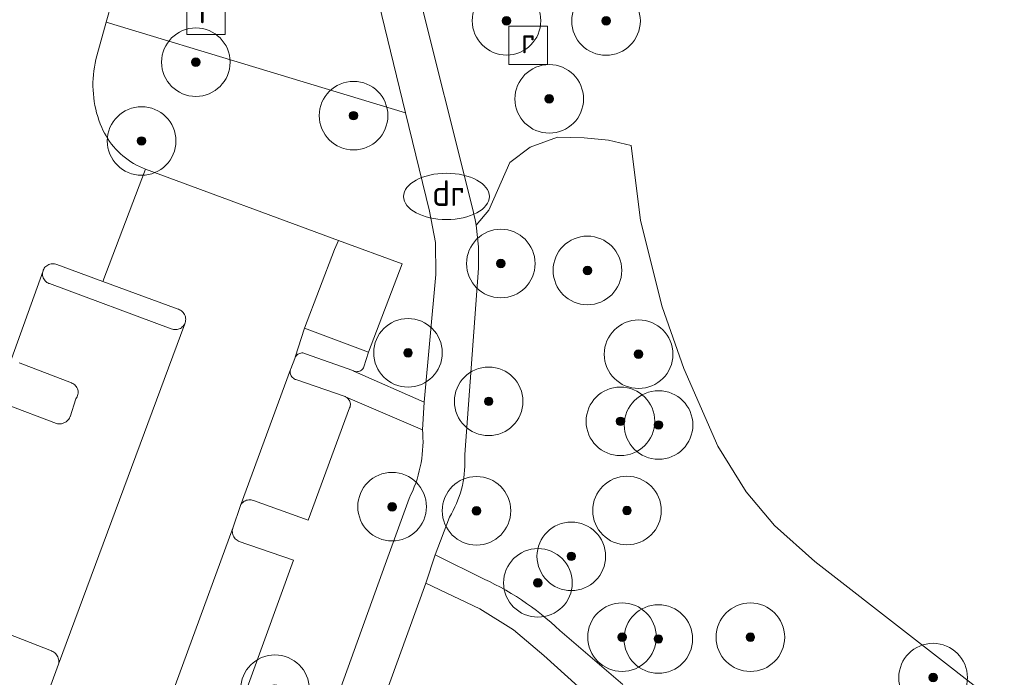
# Model space of a CAD drawing. Extents: x 154222 to 160093, y 456746 to 462495.
# Tile 232 of 256: x 158817 to 158875, y 461057 to 461096. Entities that reach past the tile are written whole.
import ezdxf
from ezdxf.enums import TextEntityAlignment as Align

# ---------------------------------------------------------------- set-up
doc = ezdxf.new("R2010")
doc.units = 0
doc.header["$LTSCALE"] = 0.75
doc.layers.get('0').update_dxf_attribs({"linetype": 'CONTINUOUS'})
for name, color, linetype, lineweight in [('B-XX-GR-BEPLANTING_CULTUUR_BOSPLANTSOEN-GV', 252, 'CONTINUOUS', 18), ('B-XX-GR-BOOM-S', 252, 'CONTINUOUS', 25), ('B-XX-OG-TERREIN_CULTUURSCHEIDING-GV', 252, 'CONTINUOUS', 18), ('B-XX-OG-TERREIN_ONBEGROEID-GV', 252, 'CONTINUOUS', 18), ('B-XX-RI-DRAINAGE_PUT-S', 252, 'CONTINUOUS', 25), ('B-XX-RI-GWA_RIOOLPUT-S', 252, 'CONTINUOUS', 25), ('B-XX-VH-VERHARDING_STRAATBAKSTEEN-GV', 252, 'CONTINUOUS', 18), ('B-XX-VH-VERHARDING_TEGEL-GV', 252, 'CONTINUOUS', 18)]:
    doc.layers.add(name, color=color, linetype=linetype, lineweight=lineweight)
doc.styles.add('NLCS-ISO', font='NLCS-ISO.ttf')

# ---------------------------------------------------------------- blocks, each defined once
blk = doc.blocks.new('SKL-WATER_DRAINAGEPUT-SO')
at = {"color": 0, "linetype": 'ByBlock', "lineweight": 18}
blk.add_ellipse((0, 0), major_axis=(2.5, 0), ratio=0.54, dxfattribs=at)
at = {"color": 0, "linetype": 'ByBlock', "lineweight": 18, "style": 'NLCS-ISO'}
blk.add_text('dr', height=1.5, dxfattribs=at).set_placement((0.117, 0.194), align=Align.MIDDLE_CENTER)
blk = doc.blocks.new('SRI-PUT_INSPECTIEPUT_RIOOLPUT-SO')
at = {"color": 0, "linetype": 'ByBlock', "lineweight": 18}
blk.add_lwpolyline([(-1.125, -1.125), (1.125, -1.125), (1.125, 1.125), (-1.125, 1.125)], close=True, dxfattribs=at)
at = {"color": 0, "linetype": 'ByBlock', "lineweight": 18, "style": 'NLCS-ISO'}
blk.add_text('r', height=1.5, dxfattribs=at).set_placement((0, 0.283), align=Align.MIDDLE_CENTER)
blk = doc.blocks.new('SGR-BOOM_01-SO')
at = {"linetype": 'ByBlock', "lineweight": 18}
h = blk.add_hatch(color=0, dxfattribs=at)
h.dxf.hatch_style = 1
edge = h.paths.add_edge_path()
edge.add_arc((0, 0), 0.25, 0, 360)
at = {"color": 0, "linetype": 'ByBlock', "lineweight": 18}
for radius in [2, 0.25]:
    blk.add_circle((0, 0), radius, dxfattribs=at)

msp = doc.modelspace()

# ---------------------------------------------------------------- linework, layer by layer
at = {"layer": 'B-XX-GR-BEPLANTING_CULTUUR_BOSPLANTSOEN-GV'}
for points in [[(158822.454, 461096.853), (158822.135, 461095.695), (158839.583, 461090.412), (158837.672, 461098.263)], [(158874.501, 461055.639), (158863.459, 461064.224), (158861.107, 461066.327), (158859.449, 461068.3), (158857.792, 461070.957), (158855.81, 461075.495), (158854.552, 461079.091), (158853.287, 461084.131), (158852.736, 461088.495), (158851.429, 461088.814), (158849.996, 461088.949), (158848.455, 461088.99), (158846.853, 461088.402), (158845.666, 461087.497), (158844.448, 461084.72), (158843.697, 461083.846), (158843.835, 461082.593), (158843.847, 461081.333), (158843.04, 461070.474), (158843.043, 461070.438), (158843.053, 461070.215), (158843.055, 461069.993), (158843.05, 461069.77), (158843.036, 461069.548), (158843.014, 461069.326), (158842.985, 461069.105), (158842.948, 461068.886), (158842.902, 461068.668), (158842.849, 461068.452), (158842.788, 461068.237), (158842.72, 461068.025), (158842.644, 461067.816), (158842.56, 461067.61), (158842.47, 461067.407), (158842.371, 461067.207), (158842.266, 461067.01), (158842.154, 461066.818), (158841.313, 461064.613), (158844.221, 461063.176), (158844.482, 461063.052), (158844.803, 461062.892), (158845.12, 461062.724), (158845.434, 461062.55), (158845.744, 461062.368), (158846.049, 461062.18), (158846.35, 461061.985), (158846.647, 461061.783), (158846.939, 461061.575), (158847.226, 461061.36), (158847.509, 461061.139), (158847.787, 461060.911), (158848.059, 461060.678), (158848.326, 461060.438), (158848.588, 461060.193), (158852.254, 461057.059)], [(158825.994, 461029.628), (158838.406, 461064.049), (158839.798, 461067.908), (158839.905, 461068.128), (158840.005, 461068.351), (158840.098, 461068.577), (158840.183, 461068.806), (158840.26, 461069.038), (158840.33, 461069.272), (158840.392, 461069.508), (158840.447, 461069.747), (158840.493, 461069.986), (158840.532, 461070.228), (158840.563, 461070.47), (158840.586, 461070.714), (158840.601, 461070.957), (158840.608, 461071.202), (158840.606, 461071.446), (158840.597, 461071.69), (158840.582, 461071.914), (158836.095, 461073.837), (158836.157, 461073.8), (158836.207, 461073.761), (158836.251, 461073.716), (158836.29, 461073.666), (158836.321, 461073.612), (158836.346, 461073.554), (158836.363, 461073.493), (158836.372, 461073.43), (158836.374, 461073.367), (158836.367, 461073.304), (158836.352, 461073.243), (158836.33, 461073.184), (158833.909, 461066.639), (158830.716, 461067.78), (158830.651, 461067.803), (158830.584, 461067.818), (158830.516, 461067.825), (158830.448, 461067.824), (158830.38, 461067.815), (158830.313, 461067.798), (158830.249, 461067.774), (158830.188, 461067.742), (158830.131, 461067.704), (158830.08, 461067.659), (158830.033, 461067.608), (158829.993, 461067.553), (158829.96, 461067.493), (158829.939, 461067.444), (158829.531, 461066.229), (158829.509, 461066.161), (158829.495, 461066.09), (158829.488, 461066.018), (158829.49, 461065.946), (158829.499, 461065.875), (158829.517, 461065.805), (158829.542, 461065.738), (158829.574, 461065.673), (158829.614, 461065.613), (158829.659, 461065.557), (158829.711, 461065.507), (158829.768, 461065.463), (158829.83, 461065.426), (158829.836, 461065.422), (158833.052, 461064.306), (158823.02, 461036.649)], [(158850.858, 461055.851), (158847.643, 461058.738), (158845.887, 461060.243), (158843.928, 461061.474), (158840.769, 461062.96), (158836.57, 461051.37)]]:
    msp.add_lwpolyline(points, dxfattribs=at)
msp.add_lwpolyline([(158839.583, 461090.412), (158822.135, 461095.695), (158821.596, 461093.733), (158821.539, 461093.516), (158821.49, 461093.296), (158821.449, 461093.075), (158821.416, 461092.853), (158821.391, 461092.629), (158821.374, 461092.405), (158821.365, 461092.181), (158821.363, 461091.956), (158821.37, 461091.731), (158821.385, 461091.507), (158821.408, 461091.283), (158821.438, 461091.061), (158821.477, 461090.839), (158821.523, 461090.619), (158821.578, 461090.401), (158821.64, 461090.185), (158821.709, 461089.971), (158821.786, 461089.76), (158821.871, 461089.552), (158821.942, 461089.392), (158822.029, 461089.222), (158822.124, 461089.055), (158822.225, 461088.892), (158822.333, 461088.734), (158822.447, 461088.581), (158822.568, 461088.432), (158822.695, 461088.288), (158822.828, 461088.15), (158822.966, 461088.018), (158823.11, 461087.892), (158823.259, 461087.771), (158823.413, 461087.657), (158823.571, 461087.55), (158823.734, 461087.449), (158823.901, 461087.355), (158824.071, 461087.268), (158824.245, 461087.188), (158824.423, 461087.116), (158835.686, 461082.946), (158839.396, 461081.594), (158837.426, 461076.437), (158837.165, 461075.593), (158837.157, 461075.573), (158837.131, 461075.52), (158837.098, 461075.471), (158837.058, 461075.427), (158837.013, 461075.388), (158836.963, 461075.356), (158836.91, 461075.331), (158836.853, 461075.314), (158836.795, 461075.304), (158836.735, 461075.302), (158836.676, 461075.308), (158836.619, 461075.322), (158840.676, 461073.514), (158841.346, 461080.971), (158841.338, 461082.839), (158840.98, 461084.672)], close=True, dxfattribs=at)
at = {"layer": 'B-XX-OG-TERREIN_CULTUURSCHEIDING-GV'}
msp.add_lwpolyline([(158840.175, 461098.125), (158843.533, 461084.683), (158843.579, 461084.475), (158843.622, 461084.266), (158843.661, 461084.056), (158843.697, 461083.846), (158844.448, 461084.72), (158845.666, 461087.497), (158846.853, 461088.402), (158848.455, 461088.99), (158849.996, 461088.949), (158851.429, 461088.814), (158852.736, 461088.495), (158853.287, 461084.131), (158854.552, 461079.091), (158855.81, 461075.495), (158857.792, 461070.957), (158859.449, 461068.3), (158861.107, 461066.327), (158863.459, 461064.224), (158874.501, 461055.639)], dxfattribs=at)
msp.add_lwpolyline([(158839.396, 461081.594), (158835.686, 461082.946), (158835.444, 461082.428), (158833.691, 461077.834), (158837.426, 461076.437)], close=True, dxfattribs=at)
at = {"layer": 'B-XX-OG-TERREIN_ONBEGROEID-GV'}
msp.add_lwpolyline([(158837.426, 461076.437), (158833.691, 461077.834), (158833.162, 461076.153), (158833.224, 461076.238), (158833.265, 461076.281), (158833.312, 461076.318), (158833.363, 461076.348), (158833.418, 461076.372), (158833.475, 461076.387), (158833.534, 461076.395), (158833.594, 461076.395), (158833.653, 461076.387), (158833.71, 461076.371), (158833.765, 461076.348), (158836.512, 461075.373), (158836.564, 461075.344), (158836.619, 461075.322), (158836.676, 461075.308), (158836.735, 461075.302), (158836.795, 461075.304), (158836.853, 461075.314), (158836.91, 461075.331), (158836.963, 461075.356), (158837.013, 461075.388), (158837.058, 461075.427), (158837.098, 461075.471), (158837.131, 461075.52), (158837.157, 461075.573), (158837.165, 461075.593)], close=True, dxfattribs=at)
at = {"layer": 'B-XX-VH-VERHARDING_STRAATBAKSTEEN-GV'}
for points in [[(158816.433, 461075.558), (158818.451, 461081.191), (158818.46, 461081.217), (158818.489, 461081.28), (158818.524, 461081.339), (158818.566, 461081.394), (158818.615, 461081.443), (158818.668, 461081.487), (158818.726, 461081.524), (158818.788, 461081.554), (158818.854, 461081.577), (158818.921, 461081.592), (158818.99, 461081.599), (158819.059, 461081.599), (158819.127, 461081.59), (158819.194, 461081.573), (158819.259, 461081.549), (158821.948, 461080.558), (158824.423, 461087.116), (158824.245, 461087.188), (158824.071, 461087.268), (158823.901, 461087.355), (158823.734, 461087.449), (158823.571, 461087.55), (158823.413, 461087.657), (158823.259, 461087.771), (158823.11, 461087.892), (158822.966, 461088.018), (158822.828, 461088.15), (158822.695, 461088.288), (158822.568, 461088.432), (158822.447, 461088.581), (158822.333, 461088.734), (158822.225, 461088.892), (158822.124, 461089.055), (158822.029, 461089.222), (158821.942, 461089.392), (158821.871, 461089.552), (158821.786, 461089.76), (158821.709, 461089.971), (158821.64, 461090.185), (158821.578, 461090.401), (158821.523, 461090.619), (158821.477, 461090.839), (158821.438, 461091.061), (158821.408, 461091.283), (158821.385, 461091.507), (158821.37, 461091.731), (158821.363, 461091.956), (158821.365, 461092.181), (158821.374, 461092.405), (158821.391, 461092.629), (158821.416, 461092.853), (158821.449, 461093.075), (158821.49, 461093.296), (158821.539, 461093.516), (158821.596, 461093.733), (158822.135, 461095.695), (158822.454, 461096.853)], [(158818.897, 461037.127), (158829.531, 461066.229), (158829.939, 461067.444), (158832.879, 461075.421), (158832.895, 461075.465), (158833.137, 461076.073), (158833.162, 461076.153), (158833.691, 461077.834), (158835.444, 461082.428), (158835.686, 461082.946), (158824.423, 461087.116), (158821.948, 461080.558), (158826.33, 461078.944), (158826.341, 461078.941), (158826.407, 461078.916), (158826.469, 461078.884), (158826.527, 461078.845), (158826.58, 461078.8), (158826.628, 461078.749), (158826.67, 461078.693), (158826.705, 461078.633), (158826.732, 461078.569), (158826.753, 461078.502), (158826.765, 461078.433), (158826.77, 461078.364), (158826.766, 461078.294), (158826.755, 461078.225), (158826.736, 461078.158), (158826.713, 461078.097), (158819.35, 461058.236), (158818.913, 461057.003)], [(158816.009, 461060.153), (158818.945, 461059.008), (158818.962, 461059.002), (158819.027, 461058.971), (158819.089, 461058.934), (158819.146, 461058.89), (158819.197, 461058.84), (158819.243, 461058.784), (158819.283, 461058.724), (158819.315, 461058.659), (158819.341, 461058.592), (158819.359, 461058.522), (158819.368, 461058.451), (158819.37, 461058.378), (158819.364, 461058.307), (158819.35, 461058.236), (158826.713, 461078.097), (158826.664, 461078.015), (158826.621, 461077.96), (158826.573, 461077.911), (158826.519, 461077.867), (158826.461, 461077.83), (158826.398, 461077.801), (158826.333, 461077.778), (158826.265, 461077.763), (158826.197, 461077.756), (158826.127, 461077.757), (158826.059, 461077.766), (158825.992, 461077.783), (158825.927, 461077.807), (158818.823, 461080.437), (158818.795, 461080.448), (158818.732, 461080.478), (158818.674, 461080.514), (158818.619, 461080.558), (158818.571, 461080.607), (158818.528, 461080.662), (158818.492, 461080.721), (158818.463, 461080.784), (158818.441, 461080.849), (158818.427, 461080.917), (158818.421, 461080.986), (158818.423, 461081.056), (158818.433, 461081.124), (158818.451, 461081.191), (158816.433, 461075.558)], [(158816.271, 461073.416), (158819.229, 461072.279), (158819.301, 461072.264), (158819.375, 461072.257), (158819.448, 461072.258), (158819.522, 461072.268), (158819.593, 461072.285), (158819.663, 461072.309), (158819.729, 461072.341), (158819.792, 461072.38), (158819.85, 461072.426), (158819.902, 461072.477), (158819.949, 461072.534), (158819.99, 461072.596), (158820.023, 461072.662), (158820.028, 461072.673), (158820.374, 461073.724), (158820.413, 461073.78), (158820.446, 461073.841), (158820.471, 461073.905), (158820.488, 461073.971), (158820.498, 461074.039), (158820.499, 461074.108), (158820.493, 461074.176), (158820.479, 461074.243), (158820.457, 461074.308), (158820.428, 461074.37), (158820.391, 461074.429), (158820.349, 461074.482), (158820.3, 461074.53), (158820.246, 461074.573), (158820.187, 461074.608), (158820.125, 461074.637), (158820.103, 461074.645), (158817.126, 461075.794), (158817.063, 461075.816)], [(158817.063, 461075.816), (158817.126, 461075.794), (158820.103, 461074.645), (158820.125, 461074.637), (158820.187, 461074.608), (158820.246, 461074.573), (158820.3, 461074.53), (158820.349, 461074.482), (158820.391, 461074.429), (158820.428, 461074.37), (158820.457, 461074.308), (158820.479, 461074.243), (158820.493, 461074.176), (158820.499, 461074.108), (158820.498, 461074.039), (158820.488, 461073.971), (158820.471, 461073.905), (158820.446, 461073.841), (158820.413, 461073.78), (158820.374, 461073.724), (158820.028, 461072.673), (158820.023, 461072.662), (158819.99, 461072.596), (158819.949, 461072.534), (158819.902, 461072.477), (158819.85, 461072.426), (158819.792, 461072.38), (158819.729, 461072.341), (158819.663, 461072.309), (158819.593, 461072.285), (158819.522, 461072.268), (158819.448, 461072.258), (158819.375, 461072.257), (158819.301, 461072.264), (158819.229, 461072.279), (158816.271, 461073.416)], [(158818.913, 461057.003), (158819.35, 461058.236), (158819.364, 461058.307), (158819.37, 461058.378), (158819.368, 461058.451), (158819.359, 461058.522), (158819.341, 461058.592), (158819.315, 461058.659), (158819.283, 461058.724), (158819.243, 461058.784), (158819.197, 461058.84), (158819.146, 461058.89), (158819.089, 461058.934), (158819.027, 461058.971), (158818.962, 461059.002), (158818.945, 461059.008), (158816.009, 461060.153)]]:
    msp.add_lwpolyline(points, dxfattribs=at)
for points in [[(158819.127, 461081.59), (158819.059, 461081.599), (158818.99, 461081.599), (158818.921, 461081.592), (158818.854, 461081.577), (158818.788, 461081.554), (158818.726, 461081.524), (158818.668, 461081.487), (158818.615, 461081.443), (158818.566, 461081.394), (158818.524, 461081.339), (158818.489, 461081.28), (158818.46, 461081.217), (158818.451, 461081.191), (158818.433, 461081.124), (158818.423, 461081.056), (158818.421, 461080.986), (158818.427, 461080.917), (158818.441, 461080.849), (158818.463, 461080.784), (158818.492, 461080.721), (158818.528, 461080.662), (158818.571, 461080.607), (158818.619, 461080.558), (158818.674, 461080.514), (158818.732, 461080.478), (158818.795, 461080.448), (158818.823, 461080.437), (158825.927, 461077.807), (158825.992, 461077.783), (158826.059, 461077.766), (158826.127, 461077.757), (158826.197, 461077.756), (158826.265, 461077.763), (158826.333, 461077.778), (158826.398, 461077.801), (158826.461, 461077.83), (158826.519, 461077.867), (158826.573, 461077.911), (158826.621, 461077.96), (158826.664, 461078.015), (158826.713, 461078.097), (158826.736, 461078.158), (158826.755, 461078.225), (158826.766, 461078.294), (158826.77, 461078.364), (158826.765, 461078.433), (158826.753, 461078.502), (158826.732, 461078.569), (158826.705, 461078.633), (158826.67, 461078.693), (158826.628, 461078.749), (158826.58, 461078.8), (158826.527, 461078.845), (158826.469, 461078.884), (158826.407, 461078.916), (158826.341, 461078.941), (158826.33, 461078.944), (158821.948, 461080.558), (158819.259, 461081.549), (158819.194, 461081.573)], [(158832.876, 461075.407), (158832.879, 461075.421), (158829.939, 461067.444), (158829.96, 461067.493), (158829.993, 461067.553), (158830.033, 461067.608), (158830.08, 461067.659), (158830.131, 461067.704), (158830.188, 461067.742), (158830.249, 461067.774), (158830.313, 461067.798), (158830.38, 461067.815), (158830.448, 461067.824), (158830.516, 461067.825), (158830.584, 461067.818), (158830.651, 461067.803), (158830.716, 461067.78), (158833.909, 461066.639), (158836.33, 461073.184), (158836.352, 461073.243), (158836.367, 461073.304), (158836.374, 461073.367), (158836.372, 461073.43), (158836.363, 461073.493), (158836.346, 461073.554), (158836.321, 461073.612), (158836.29, 461073.666), (158836.251, 461073.716), (158836.207, 461073.761), (158836.157, 461073.8), (158836.095, 461073.837), (158836.067, 461073.849), (158833.189, 461074.841), (158833.156, 461074.853), (158833.101, 461074.88), (158833.049, 461074.914), (158833.003, 461074.954), (158832.962, 461075), (158832.927, 461075.05), (158832.9, 461075.105), (158832.879, 461075.163), (158832.867, 461075.223), (158832.862, 461075.285), (158832.865, 461075.346)], [(158829.509, 461066.161), (158829.531, 461066.229), (158818.897, 461037.127), (158819.188, 461037.357), (158819.558, 461037.376), (158822.389, 461036.385), (158822.752, 461036.404), (158823.02, 461036.649), (158833.052, 461064.306), (158829.836, 461065.422), (158829.83, 461065.426), (158829.768, 461065.463), (158829.711, 461065.507), (158829.659, 461065.557), (158829.614, 461065.613), (158829.574, 461065.673), (158829.542, 461065.738), (158829.517, 461065.805), (158829.499, 461065.875), (158829.49, 461065.946), (158829.488, 461066.018), (158829.495, 461066.09)]]:
    msp.add_lwpolyline(points, close=True, dxfattribs=at)
at = {"layer": 'B-XX-VH-VERHARDING_TEGEL-GV'}
for points in [[(158837.672, 461098.263), (158839.583, 461090.412), (158840.98, 461084.672), (158841.338, 461082.839), (158841.346, 461080.971), (158840.676, 461073.514), (158840.582, 461071.914), (158840.597, 461071.69), (158840.606, 461071.446), (158840.608, 461071.202), (158840.601, 461070.957), (158840.586, 461070.714), (158840.563, 461070.47), (158840.532, 461070.228), (158840.493, 461069.986), (158840.447, 461069.747), (158840.392, 461069.508), (158840.33, 461069.272), (158840.26, 461069.038), (158840.183, 461068.806), (158840.098, 461068.577), (158840.005, 461068.351), (158839.905, 461068.128), (158839.798, 461067.908), (158838.406, 461064.049), (158825.994, 461029.628)], [(158836.57, 461051.37), (158840.769, 461062.96), (158841.313, 461064.613), (158842.154, 461066.818), (158842.266, 461067.01), (158842.371, 461067.207), (158842.47, 461067.407), (158842.56, 461067.61), (158842.644, 461067.816), (158842.72, 461068.025), (158842.788, 461068.237), (158842.849, 461068.452), (158842.902, 461068.668), (158842.948, 461068.886), (158842.985, 461069.105), (158843.014, 461069.326), (158843.036, 461069.548), (158843.05, 461069.77), (158843.055, 461069.993), (158843.053, 461070.215), (158843.043, 461070.438), (158843.04, 461070.474), (158843.847, 461081.333), (158843.835, 461082.593), (158843.697, 461083.846), (158843.661, 461084.056), (158843.622, 461084.266), (158843.579, 461084.475), (158843.533, 461084.683), (158840.175, 461098.125)], [(158852.254, 461057.059), (158848.588, 461060.193), (158848.326, 461060.438), (158848.059, 461060.678), (158847.787, 461060.911), (158847.509, 461061.139), (158847.226, 461061.36), (158846.939, 461061.575), (158846.647, 461061.783), (158846.35, 461061.985), (158846.049, 461062.18), (158845.744, 461062.368), (158845.434, 461062.55), (158845.12, 461062.724), (158844.803, 461062.892), (158844.482, 461063.052), (158844.221, 461063.176), (158841.313, 461064.613), (158840.769, 461062.96), (158843.928, 461061.474), (158845.887, 461060.243), (158847.643, 461058.738), (158850.858, 461055.851)]]:
    msp.add_lwpolyline(points, dxfattribs=at)
msp.add_lwpolyline([(158833.653, 461076.387), (158833.594, 461076.395), (158833.534, 461076.395), (158833.475, 461076.387), (158833.418, 461076.372), (158833.363, 461076.348), (158833.312, 461076.318), (158833.265, 461076.281), (158833.224, 461076.238), (158833.162, 461076.153), (158833.137, 461076.073), (158832.895, 461075.465), (158832.879, 461075.421), (158832.876, 461075.407), (158832.865, 461075.346), (158832.862, 461075.285), (158832.867, 461075.223), (158832.879, 461075.163), (158832.9, 461075.105), (158832.927, 461075.05), (158832.962, 461075), (158833.003, 461074.954), (158833.049, 461074.914), (158833.101, 461074.88), (158833.156, 461074.853), (158833.189, 461074.841), (158836.067, 461073.849), (158836.095, 461073.837), (158840.582, 461071.914), (158840.676, 461073.514), (158836.619, 461075.322), (158836.564, 461075.344), (158836.512, 461075.373), (158833.765, 461076.348), (158833.71, 461076.371)], close=True, dxfattribs=at)

# ---------------------------------------------------------------- block references
at = {"layer": 'B-XX-GR-BOOM-S'}
for p in [(158845.477, 461095.776), (158851.28, 461095.765), (158827.362, 461093.36), (158847.967, 461091.219), (158836.558, 461090.24), (158824.199, 461088.763), (158845.145, 461081.61), (158850.194, 461081.209), (158839.733, 461076.402), (158853.177, 461076.321), (158844.436, 461073.57), (158852.119, 461072.405), (158854.341, 461072.193), (158838.805, 461067.423), (158843.726, 461067.186), (158852.5, 461067.201), (158849.253, 461064.53), (158847.307, 461062.98), (158852.213, 461059.814), (158854.33, 461059.708), (158859.695, 461059.81), (158870.349, 461057.454), (158831.976, 461056.779)]:
    msp.add_blockref('SGR-BOOM_01-SO', p, dxfattribs=at)
at = {"layer": 'B-XX-RI-DRAINAGE_PUT-S'}
msp.add_blockref('SKL-WATER_DRAINAGEPUT-SO', (158841.976, 461085.528), dxfattribs=at)
at = {"layer": 'B-XX-RI-GWA_RIOOLPUT-S'}
for p in [(158827.956, 461096.093), (158846.741, 461094.342)]:
    msp.add_blockref('SRI-PUT_INSPECTIEPUT_RIOOLPUT-SO', p, dxfattribs=at)

doc.saveas('drawing.dxf')
